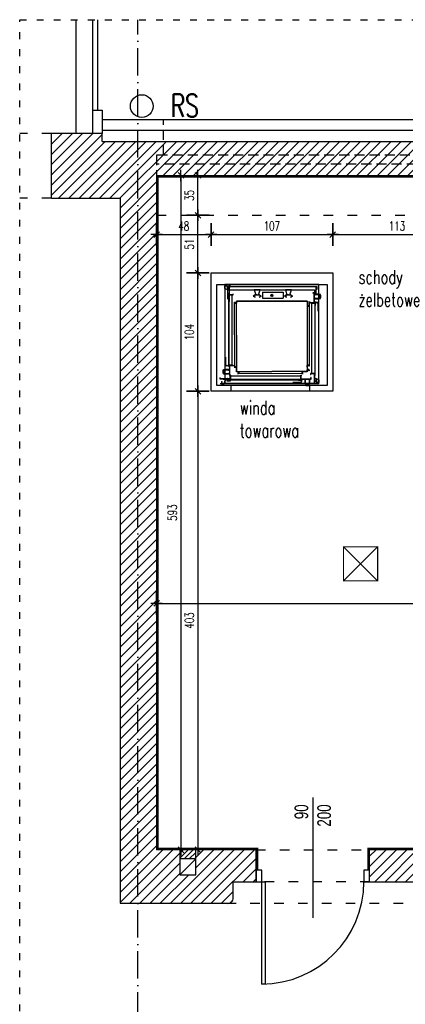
# Model space of a CAD drawing. Header units: millimetres. Extents: x 167273 to 188273, y -125105 to -88145.
# Tile 45 of 210: x 174586 to 174926, y -122517 to -121651. Entities that reach past the tile are written whole.
import ezdxf

# ---------------------------------------------------------------- set-up
doc = ezdxf.new("R2010")
doc.units = ezdxf.units.MM
doc.header["$PDMODE"] = 35
doc.header["$PDSIZE"] = 5
for name, pattern in [('ACAD_ISO03W100', [30, 12, -18]), ('ACAD_ISO10W100', [18, 12, -3, 0, -3]), ('HIDDEN', [9.525, 6.35, -3.175])]:
    doc.linetypes.add(name, pattern=pattern)
for name, color, linetype in [('!listwy', 30, 'HIDDEN'), ('a-op_drzwi', 40, 'Continuous'), ('a-op_text', 9, 'Continuous'), ('a-osie', 1, 'ACAD_ISO10W100'), ('a-poziomy', 9, 'Continuous'), ('a-wymiary', 9, 'Continuous'), ('b-drzwi', 6, 'Continuous'), ('b-izolacja', 8, 'BATTING'), ('b-okna', 6, 'Continuous'), ('b-przerywana1', 9, 'ACAD_ISO03W100'), ('b-widokowa', 7, 'Continuous'), ('b-ściany', 2, 'Continuous'), ('c-wyposażenie', 5, 'Continuous'), ('h-hatch', 8, 'Continuous')]:
    doc.layers.add(name, color=color, linetype=linetype)
doc.layers.add('El-koryta_puszki', color=10, linetype='Continuous', lineweight=35)
doc.styles.add('PPAB_100', font='romans.shx', dxfattribs={"width": 0.7, "height": 12})
doc.styles.add('PPAB_50', font='romans.shx', dxfattribs={"width": 0.7, "height": 8})
doc.linetypes.add('BATTING', pattern='A,0.0001,-0.1,[134,ltypeshp.shx,S=0.1,R=0,X=-0.1,Y=0],-0.2,[134,ltypeshp.shx,S=0.1,R=180,X=0.1,Y=0],-0.1', length=0.4001)
doc.dimstyles.new('newPPAB_50', dxfattribs={"dimscale": 0, "dimtxt": 8, "dimasz": 1, "dimexe": 10, "dimexo": 10, "dimgap": 3.5, "dimtad": 1, "dimdec": 0, "dimzin": 0, "dimdsep": 46, "dimtxsty": 'PPAB_50', "dimblk": 'tick_50', "dimcen": 0.09, "dimdle": 5, "dimse1": 1, "dimse2": 1, "dimclrd": 9, "dimclre": 9, "dimclrt": 161, "dimadec": 0, "dimazin": 0, "dimtfac": 1, "dimtdec": 0, "dimtix": 1, "dimtofl": 0, "dimtmove": 2, "dimatfit": 3, "dimldrblk": 'tick_50', "dimfxl": 0, "dimtolj": 1, "dimtzin": 0, "dimarcsym": 0})

# ---------------------------------------------------------------- blocks, each defined once
blk = doc.blocks.new('kaseta1')
for p, q in [((-15, 15), (15, -15)), ((15, 15), (-15, -15))]:
    blk.add_line(p, q)
at = {"const_width": 1}
blk.add_lwpolyline([(-15, -15), (15, -15), (15, 15), (-15, 15)], close=True, dxfattribs=at)
blk = doc.blocks.new('tick_50')
at = {"color": 9, "ltscale": 20}
for p, q in [((0, 10), (0, -10)), ((-5, 0), (5, 0))]:
    blk.add_line(p, q, dxfattribs=at)
at = {"color": 0}
blk.add_line((2.5, 2.5), (-2.5, -2.5), dxfattribs=at)
blk = doc.blocks.new('*D1429')
at = {"layer": 'a-wymiary', "color": 9, "lineweight": -2}
blk.add_line((174728.26, -121788.89), (174728.26, -122379.89), dxfattribs=at)
at = {"layer": 'Defpoints', "color": 0}
for p in [(174706.81, -121787.89), (174725.56, -122380.89), (174728.26, -122380.89)]:
    blk.add_point(p, dxfattribs=at)
at = {"layer": 'a-wymiary', "color": 9, "lineweight": -2}
for p, rotation in [((174728.26, -121787.89), 90), ((174728.26, -122380.89), 270)]:
    blk.add_blockref('tick_50', p, dxfattribs=dict(at, rotation=rotation))
at = {"layer": 'a-wymiary', "color": 161, "insert": (174720.76, -122084.39), "char_height": 8, "attachment_point": 5, "rotation": 90, "style": 'PPAB_50'}
blk.add_mtext('\\A1;593', dxfattribs=at)
blk = doc.blocks.new('*D1430')
at = {"layer": 'a-wymiary', "color": 9, "lineweight": -2}
blk.add_line((174743.19, -121978.64), (174743.19, -122379.89), dxfattribs=at)
at = {"layer": 'Defpoints', "color": 0}
for p in [(174754.8, -121977.64), (174743.19, -122380.89), (174772.81, -122380.89)]:
    blk.add_point(p, dxfattribs=at)
at = {"layer": 'a-wymiary', "color": 9, "lineweight": -2}
for p, rotation in [((174743.19, -121977.64), 90), ((174743.19, -122380.89), 270)]:
    blk.add_blockref('tick_50', p, dxfattribs=dict(at, rotation=rotation))
at = {"layer": 'a-wymiary', "color": 161, "insert": (174735.69, -122179.27), "char_height": 8, "attachment_point": 5, "rotation": 90, "style": 'PPAB_50'}
blk.add_mtext('\\A1;403', dxfattribs=at)
blk = doc.blocks.new('*D1674')
at = {"layer": 'a-wymiary', "color": 9, "lineweight": -2}
blk.add_line((174947.86, -121978.64), (174947.86, -122379.89), dxfattribs=at)
at = {"layer": 'Defpoints', "color": 0}
for p in [(174974.81, -121977.64), (174894.31, -122380.89), (174947.86, -122380.89)]:
    blk.add_point(p, dxfattribs=at)
at = {"layer": 'a-wymiary', "color": 9, "lineweight": -2}
for p, rotation in [((174947.86, -121977.64), 90), ((174947.86, -122380.89), 270)]:
    blk.add_blockref('tick_50', p, dxfattribs=dict(at, rotation=rotation))
at = {"layer": 'a-wymiary', "color": 161, "insert": (174940.36, -122179.27), "char_height": 8, "attachment_point": 5, "rotation": 90, "style": 'PPAB_50'}
blk.add_mtext('\\A1;403', dxfattribs=at)

msp = doc.modelspace()

# ---------------------------------------------------------------- hatches: boundary and pattern name
at = {"layer": 'h-hatch'}
h = msp.add_hatch(dxfattribs=at)
h.set_pattern_fill('ANSI31', color=256, scale=2, style=0)
h.set_pattern_definition([(45, (-27340.6366, 31489.7547), (-4.49012806, 4.49012806), [])])
h.paths.add_polyline_path([(174774.31, -122408.89), (174794.31, -122408.89), (174794.31, -122380.89), (174741.31, -122380.89), (174741.31, -122388.89), (174741.31, -122402.89), (174727.31, -122402.89), (174727.31, -122388.89), (174727.31, -122380.89), (174706.81, -122380.89), (174706.81, -121787.89), (175055.81, -121787.89), (175055.81, -121819.89), (175088.81, -121819.89), (175088.81, -121787.89), (175437.81, -121787.89), (175437.81, -121819.89), (175437.81, -121970.89), (175460.81, -121970.89), (175460.81, -121819.89), (175467.81, -121819.89), (175467.81, -121787.89), (175815.81, -121786.89), (175815.81, -121819.89), (175848.81, -121819.89), (175848.81, -121786.89), (176200.81, -121786.89), (176200.81, -122180.89), (176230.81, -122180.89), (176230.81, -121786.89), (176286.37, -121786.89), (176286.37, -121757.89), (174658.81, -121757.89), (174658.81, -121750.89), (174614.31, -121750.89), (174614.31, -121807.89), (174674.81, -121807.89), (174674.81, -122427.89), (174768.31, -122427.89, 0.450014), (174774.31, -122422.89)])
h = msp.add_hatch(dxfattribs=at)
h.set_pattern_fill('ANSI31', color=256, scale=2, style=0)
h.set_pattern_definition([(45, (-26550.2005, 31481.7547), (-4.49012806, 4.49012806), [])])
h.paths.add_polyline_path([(175485.81, -122388.89), (175485.81, -122380.89), (175460.81, -122380.89), (175460.81, -122130.89), (175437.81, -122130.89), (175437.81, -122380.89), (174894.31, -122380.89), (174894.31, -122408.89), (174999.31, -122408.89), (174999.31, -122422.89, 0.450014), (175005.31, -122427.89), (175867.31, -122427.89, 0.450014), (175873.31, -122422.89), (175873.31, -122409.89), (175978.31, -122409.89), (175978.31, -122380.89), (175790.81, -122380.89), (175790.81, -122388.89), (175790.81, -122402.89), (175776.81, -122402.89), (175776.81, -122388.89), (175776.81, -122380.89), (175499.81, -122380.89), (175499.81, -122388.89), (175499.81, -122402.89), (175485.81, -122402.89)])
h = msp.add_hatch(dxfattribs=at)
h.set_pattern_fill('ANSI31', color=256, style=0)
h.set_pattern_definition([(45, (-27340.6366, 31489.7547), (-2.24506403, 2.24506403), [])])
h.paths.add_polyline_path([(174741.31, -122380.89), (174727.31, -122380.89), (174727.31, -122388.89), (174741.31, -122388.89)])

# ---------------------------------------------------------------- linework, layer by layer
at = {"layer": '!listwy', "ltscale": 2, "const_width": 2}
for points in [[(176211.31, -122181.89), (176199.81, -122181.89), (176199.81, -121787.89), (175849.81, -121787.89), (175849.81, -121820.89), (175814.81, -121820.89), (175814.81, -121787.9), (175468.81, -121788.89), (175468.81, -121820.89), (175461.81, -121820.89), (175461.81, -121971.89), (175436.81, -121971.89), (175436.81, -121822.89), (175436.81, -121788.89), (175089.81, -121788.89), (175089.81, -121820.89), (175054.81, -121820.89), (175054.81, -121788.89), (174707.81, -121788.89), (174707.81, -122379.89), (174795.31, -122379.89), (174795.31, -122398.89)], [(175979.31, -122399.89), (175979.31, -122379.89), (175461.81, -122379.89), (175461.81, -122129.89), (175436.81, -122129.89), (175436.81, -122379.89), (174893.31, -122379.89), (174893.31, -122398.89)]]:
    msp.add_lwpolyline(points, dxfattribs=at)
at = {"layer": 'a-op_drzwi'}
msp.add_line((174844.31, -122334.9), (174844.31, -122440.62), dxfattribs=at)
at = {"layer": 'a-osie', "ltscale": 2}
msp.add_line((174690.31, -122782.89), (174690.31, -121650.89), dxfattribs=at)
at = {"layer": 'b-drzwi'}
for points in [[(174794.31, -122408.89), (174799.31, -122408.89), (174799.31, -122398.89), (174794.31, -122398.89)], [(174889.31, -122408.89), (174894.31, -122408.89), (174894.31, -122398.89), (174889.31, -122398.89)], [(174799.31, -122408.89), (174802.31, -122408.89), (174802.31, -122498.89), (174799.31, -122498.89)]]:
    msp.add_lwpolyline(points, close=True, dxfattribs=at)
msp.add_arc((174799.15, -122408.73), 90.16, 270.10293, 359.89707, dxfattribs=at)
at = {"layer": 'b-izolacja', "ltscale": 22}
msp.add_line((176286.37, -121748.39), (174658.81, -121748.39), dxfattribs=at)
at = {"layer": 'b-okna'}
msp.add_line((174654.81, -121650.89), (174654.81, -121730.39), dxfattribs=at)
msp.add_lwpolyline([(174658.81, -121730.39), (174658.81, -121750.89), (174650.81, -121750.89), (174650.81, -121730.39)], close=True, dxfattribs=at)
at = {"layer": 'b-przerywana1', "ltscale": 0.5}
for p, q in [((174586.37, -122762.89), (174586.37, -121650.89)), ((174586.37, -121650.89), (176286.37, -121650.89))]:
    msp.add_line(p, q, dxfattribs=at)
at = {"layer": 'b-przerywana1', "linetype": 'HIDDEN', "ltscale": 1.4}
for p, q in [((174712.81, -121769.89), (174712.81, -121738.89)), ((174706.81, -121769.89), (174706.81, -121787.89)), ((174712.81, -121769.89), (174706.81, -121769.89)), ((175049.81, -121769.89), (174712.81, -121769.89)), ((175055.81, -121777.89), (174706.81, -121777.89))]:
    msp.add_line(p, q, dxfattribs=at)
at = {"layer": 'b-przerywana1', "ltscale": 0.7}
for p, q in [((174614.31, -121750.89), (174586.37, -121750.89)), ((174614.31, -121807.89), (174586.37, -121807.89)), ((174706.81, -121822.89), (175437.81, -121822.89)), ((174794.31, -122380.89), (174894.31, -122380.89)), ((174894.31, -122408.89), (174794.31, -122408.89)), ((174768.31, -122427.89), (175005.31, -122427.89))]:
    msp.add_line(p, q, dxfattribs=at)
at = {"layer": 'b-widokowa'}
for p, q in [((174658.81, -121757.89), (174658.81, -121750.89)), ((174658.81, -121757.89), (176286.37, -121757.89)), ((174727.31, -122402.89), (174741.31, -122388.89))]:
    msp.add_line(p, q, dxfattribs=at)
at = {"layer": 'b-widokowa', "ltscale": 0.5}
for p, q in [((174772.54, -121977.64), (174772.54, -121972.64)), ((174841.44, -121972.64), (174841.44, -121977.64)), ((174741.31, -122380.89), (174727.31, -122380.89)), ((174741.31, -122388.89), (174727.31, -122388.89))]:
    msp.add_line(p, q, dxfattribs=at)
for points in [[(174754.8, -121873.64), (174861.8, -121873.64), (174861.8, -121977.64), (174754.8, -121977.64)], [(174759.8, -121883.64), (174856.8, -121883.64), (174856.8, -121972.64), (174759.8, -121972.64)]]:
    msp.add_lwpolyline(points, close=True, dxfattribs=at)
msp.add_circle((174693.81, -121726.89), 10, dxfattribs=at)
at = {"layer": 'b-ściany'}
for p, q in [((174635.81, -121650.89), (174635.81, -121750.89)), ((174650.81, -121750.89), (174650.81, -121650.89)), ((174658.81, -121738.89), (174658.81, -121750.89)), ((176286.37, -121738.89), (174658.81, -121738.89)), ((174658.81, -121750.89), (174614.31, -121750.89)), ((174614.31, -121807.89), (174614.31, -121750.89)), ((174706.81, -121787.89), (175055.81, -121787.89)), ((174706.81, -121787.89), (174706.81, -122380.89)), ((174614.31, -121807.89), (174674.81, -121807.89)), ((174674.81, -121807.89), (174674.81, -122427.89)), ((174727.31, -122380.89), (174706.81, -122380.89)), ((174727.31, -122380.89), (174727.31, -122388.89)), ((174794.31, -122380.89), (174741.31, -122380.89)), ((174741.31, -122388.89), (174741.31, -122380.89)), ((174794.31, -122408.89), (174794.31, -122380.89)), ((175437.81, -122380.89), (174894.31, -122380.89)), ((174894.31, -122408.89), (174894.31, -122380.89)), ((174774.31, -122422.89), (174774.31, -122408.89)), ((174774.31, -122408.89), (174794.31, -122408.89)), ((174894.31, -122408.89), (174999.31, -122408.89)), ((174674.81, -122427.89), (174768.31, -122427.89))]:
    msp.add_line(p, q, dxfattribs=at)
msp.add_lwpolyline([(174727.31, -122388.89), (174727.31, -122402.89), (174741.31, -122402.89), (174741.31, -122388.89)], dxfattribs=at)
msp.add_arc((174769.1, -122422.74), 5.22, 261.34878, 358.26236, dxfattribs=at)
at = {"layer": 'c-wyposażenie'}
for p, q in [((174768.85, -121885.04), (174766.59, -121885.04)), ((174766.59, -121885.04), (174766.59, -121887.35)), ((174766.59, -121887.35), (174770.82, -121888.63)), ((174768.85, -121885.12), (174766.67, -121885.12)), ((174766.67, -121885.12), (174766.67, -121887.28)), ((174766.67, -121887.28), (174770.74, -121888.51)), ((174849.64, -121883.64), (174766.96, -121883.64)), ((174766.96, -121883.64), (174766.96, -121893.48)), ((174768.85, -121885.04), (174768.85, -121885.12)), ((174768.9, -121885.5), (174768.9, -121888.06)), ((174771.51, -121885.5), (174768.9, -121885.5)), ((174768.9, -121888.06), (174769.15, -121888.06)), ((174769.15, -121888.06), (174769.15, -121885.75)), ((174769.15, -121885.75), (174771.51, -121885.75)), ((174847.39, -121885.8), (174769.2, -121885.8)), ((174769.2, -121885.8), (174769.2, -121896.66)), ((174770.65, -121891.19), (174770.31, -121891.19)), ((174770.31, -121891.19), (174770.31, -121951.55)), ((174770.48, -121954.78), (174770.48, -121891.37)), ((174770.65, -121892.86), (174770.65, -121891.19)), ((174770.82, -121886.49), (174770.74, -121886.49)), ((174770.74, -121886.49), (174770.74, -121888.51)), ((174770.82, -121888.63), (174770.82, -121886.49)), ((174770.91, -121892.73), (174770.91, -121883.75)), ((174770.91, -121883.75), (174772.19, -121883.75)), ((174770.91, -121898.71), (174770.91, -121888.36)), ((174770.91, -121888.36), (174845.68, -121888.36)), ((174771.08, -121883.92), (174772.19, -121883.92)), ((174771.08, -121892.56), (174771.08, -121883.92)), ((174771.51, -121885.75), (174771.51, -121885.5)), ((174772.19, -121883.75), (174772.19, -121883.92)), ((174774.33, -121891.88), (174774.16, -121891.88)), ((174774.16, -121892.56), (174774.16, -121891.88)), ((174774.33, -121892.73), (174774.33, -121891.88)), ((174792.78, -121888.32), (174794.06, -121892.75)), ((174797.91, -121888.32), (174792.78, -121888.32)), ((174796.63, -121892.75), (174797.91, -121888.32)), ((174800.05, -121890.53), (174818.16, -121890.53)), ((174800.05, -121890.53), (174800.05, -121895.68)), ((174818.16, -121890.53), (174818.16, -121895.68)), ((174825.43, -121888.32), (174820.3, -121888.32)), ((174820.3, -121888.32), (174821.58, -121892.75)), ((174824.15, -121892.75), (174825.43, -121888.32)), ((174844.37, -121891.12), (174844.37, -121891.29)), ((174845.66, -121891.12), (174844.37, -121891.12)), ((174845.49, -121891.29), (174844.37, -121891.29)), ((174845.12, -121885.5), (174847.69, -121885.5)), ((174845.12, -121885.75), (174845.12, -121885.5)), ((174847.43, -121885.75), (174845.12, -121885.75)), ((174845.49, -121899.93), (174845.49, -121891.29)), ((174845.66, -121900.1), (174845.66, -121891.12)), ((174845.68, -121888.36), (174845.68, -121892.82)), ((174847.39, -121891.96), (174847.39, -121885.8)), ((174847.43, -121888.06), (174847.43, -121885.75)), ((174847.69, -121888.06), (174847.43, -121888.06)), ((174847.69, -121885.5), (174847.69, -121888.06)), ((174849.6, -121892.4), (174849.6, -121884.21)), ((174849.64, -121970.62), (174849.64, -121883.64)), ((174766.96, -121893.48), (174766.96, -121962.44)), ((174773.39, -121892.86), (174770.65, -121892.86)), ((174770.91, -121892.73), (174774.33, -121892.73)), ((174771.08, -121892.56), (174774.16, -121892.56)), ((174773.39, -121954.61), (174773.39, -121892.86)), ((174775.53, -121899.25), (174775.65, -121899.25)), ((174775.53, -121900.11), (174775.53, -121899.25)), ((174777.25, -121900.11), (174775.53, -121900.11)), ((174775.53, -121900.19), (174777.24, -121900.19)), ((174775.58, -121956.03), (174775.53, -121900.19)), ((174775.65, -121899.25), (174775.65, -121899.98)), ((174775.65, -121899.98), (174777.12, -121899.98)), ((174777.12, -121898.27), (174839.48, -121898.27)), ((174777.12, -121899.98), (174777.12, -121898.27)), ((174777.3, -121956.03), (174777.24, -121900.19)), ((174777.25, -121898.4), (174777.25, -121900.11)), ((174839.35, -121898.4), (174777.25, -121898.4)), ((174793.55, -121892.79), (174791.92, -121893.91)), ((174791.92, -121893.91), (174793.55, -121895.02)), ((174792.18, -121893.91), (174793.55, -121892.96)), ((174793.64, -121894.89), (174792.18, -121893.91)), ((174795.35, -121892.79), (174793.55, -121892.79)), ((174793.55, -121892.96), (174797.14, -121892.96)), ((174793.55, -121895.02), (174793.64, -121894.89)), ((174794.06, -121892.75), (174796.63, -121892.75)), ((174794.06, -121892.75), (174796.63, -121892.75)), ((174795.22, -121892.96), (174795.22, -121892.41)), ((174795.35, -121892.79), (174797.14, -121892.79)), ((174795.39, -121892.41), (174795.39, -121892.92)), ((174795.39, -121892.96), (174795.39, -121892.84)), ((174797.06, -121894.89), (174798.51, -121893.91)), ((174797.14, -121895.02), (174797.06, -121894.89)), ((174797.14, -121892.79), (174798.77, -121893.91)), ((174798.51, -121893.91), (174797.14, -121892.96)), ((174798.77, -121893.91), (174797.14, -121895.02)), ((174800.05, -121895.68), (174818.16, -121895.68)), ((174807.35, -121892.36), (174809.24, -121894.25)), ((174807.35, -121894.25), (174809.24, -121892.36)), ((174821.07, -121892.79), (174819.44, -121893.91)), ((174819.44, -121893.91), (174821.07, -121895.02)), ((174819.7, -121893.91), (174821.07, -121892.96)), ((174821.15, -121894.89), (174819.7, -121893.91)), ((174822.86, -121892.79), (174821.07, -121892.79)), ((174821.07, -121892.96), (174824.66, -121892.96)), ((174821.07, -121895.02), (174821.15, -121894.89)), ((174821.58, -121892.75), (174824.15, -121892.75)), ((174822.73, -121892.96), (174822.73, -121892.41)), ((174822.86, -121892.79), (174824.66, -121892.79)), ((174822.99, -121892.41), (174822.99, -121892.92)), ((174822.99, -121892.96), (174822.99, -121892.84)), ((174824.57, -121894.89), (174826.03, -121893.91)), ((174824.66, -121895.02), (174824.57, -121894.89)), ((174824.66, -121892.79), (174826.28, -121893.91)), ((174826.03, -121893.91), (174824.66, -121892.96)), ((174826.28, -121893.91), (174824.66, -121895.02)), ((174839.35, -121898.4), (174839.35, -121902.67)), ((174839.48, -121898.27), (174839.48, -121902.54)), ((174840.99, -121898.8), (174841.04, -121954.65)), ((174842.24, -121899.24), (174842.41, -121899.24)), ((174842.24, -121900.1), (174842.24, -121899.24)), ((174845.66, -121900.1), (174842.24, -121900.1)), ((174842.41, -121899.93), (174842.41, -121899.24)), ((174845.49, -121899.93), (174842.41, -121899.93)), ((174843.18, -121900.22), (174843.18, -121961.98)), ((174843.18, -121900.22), (174845.91, -121900.22)), ((174845.74, -121892.4), (174845.74, -121893.43)), ((174850.02, -121892.4), (174845.74, -121892.4)), ((174845.74, -121893.43), (174845.83, -121893.43)), ((174845.83, -121895.22), (174845.74, -121895.22)), ((174845.74, -121895.22), (174845.74, -121896.25)), ((174845.74, -121896.25), (174850.02, -121896.25)), ((174845.83, -121892.48), (174849.93, -121892.48)), ((174845.83, -121893.43), (174845.83, -121892.48)), ((174845.83, -121896.16), (174845.83, -121895.22)), ((174849.93, -121896.16), (174845.83, -121896.16)), ((174845.91, -121898.56), (174846.26, -121898.56)), ((174845.91, -121900.22), (174845.91, -121898.56)), ((174846.08, -121900.22), (174846.08, -121898.73)), ((174846.08, -121900.06), (174846.08, -121963.47)), ((174846.26, -121903.37), (174846.26, -121898.56)), ((174846.42, -121902.21), (174846.42, -121900.5)), ((174846.59, -121902.21), (174846.59, -121900.5)), ((174847.49, -121899.43), (174847.91, -121899.43)), ((174847.49, -121899.61), (174847.91, -121899.61)), ((174848.81, -121900.5), (174848.81, -121907.13)), ((174848.98, -121900.5), (174848.98, -121907.13)), ((174849.6, -121961.35), (174849.6, -121892.4)), ((174849.93, -121892.48), (174849.93, -121896.16)), ((174850.02, -121896.25), (174850.02, -121892.4)), ((174850.96, -121892.66), (174850.02, -121892.66)), ((174850.02, -121895.99), (174850.96, -121895.99)), ((174850.96, -121895.99), (174850.96, -121892.66)), ((174851.3, -121893.04), (174850.96, -121893.04)), ((174850.96, -121895.61), (174851.3, -121895.61)), ((174851.3, -121895.61), (174851.3, -121893.04)), ((174851.43, -121893.51), (174851.3, -121893.51)), ((174851.3, -121895.14), (174851.43, -121895.14)), ((174851.43, -121895.14), (174851.43, -121893.51)), ((174839.35, -121902.76), (174839.3, -121958.6)), ((174839.35, -121902.67), (174841.06, -121902.67)), ((174839.43, -121902.76), (174839.35, -121902.76)), ((174841.06, -121902.76), (174839.39, -121902.76)), ((174840.93, -121902.54), (174839.48, -121902.54)), ((174840.93, -121901.82), (174840.93, -121902.54)), ((174841.06, -121901.82), (174840.93, -121901.82)), ((174841.06, -121902.67), (174841.06, -121901.82)), ((174841.06, -121902.54), (174841.06, -121901.82)), ((174846.26, -121963.64), (174846.26, -121903.29)), ((174767.58, -121954.34), (174767.58, -121947.71)), ((174767.75, -121954.34), (174767.75, -121947.71)), ((174769.97, -121952.62), (174769.97, -121954.34)), ((174770.15, -121952.62), (174770.15, -121954.34)), ((174770.31, -121951.47), (174770.31, -121956.28)), ((174765.13, -121959.7), (174765.13, -121961.33)), ((174765.26, -121959.7), (174765.13, -121959.7)), ((174765.26, -121959.23), (174765.26, -121961.8)), ((174765.6, -121959.23), (174765.26, -121959.23)), ((174765.6, -121958.85), (174765.6, -121962.18)), ((174766.55, -121958.85), (174765.6, -121958.85)), ((174766.55, -121958.59), (174766.55, -121962.44)), ((174770.82, -121958.59), (174766.55, -121958.59)), ((174766.63, -121958.68), (174770.74, -121958.68)), ((174766.63, -121962.35), (174766.63, -121958.68)), ((174769.08, -121955.23), (174768.65, -121955.23)), ((174769.08, -121955.4), (174768.65, -121955.4)), ((174770.65, -121956.28), (174770.31, -121956.28)), ((174770.48, -121954.61), (174770.48, -121956.11)), ((174770.65, -121954.61), (174770.65, -121956.28)), ((174773.39, -121954.61), (174770.65, -121954.61)), ((174770.74, -121958.68), (174770.74, -121959.62)), ((174770.74, -121959.62), (174770.82, -121959.62)), ((174770.82, -121959.62), (174770.82, -121958.59)), ((174770.91, -121954.74), (174770.91, -121963.72)), ((174770.91, -121954.74), (174774.33, -121954.74)), ((174771.08, -121954.91), (174774.16, -121954.91)), ((174771.08, -121954.91), (174771.08, -121963.55)), ((174774.16, -121954.91), (174774.16, -121955.6)), ((174774.33, -121955.6), (174774.16, -121955.6)), ((174774.33, -121954.74), (174774.33, -121955.6)), ((174775.58, -121956.03), (174777.3, -121956.03)), ((174777.3, -121956.12), (174775.58, -121956.12)), ((174775.58, -121956.12), (174775.58, -121956.97)), ((174775.58, -121956.25), (174775.58, -121956.97)), ((174775.58, -121956.97), (174775.71, -121956.97)), ((174775.71, -121956.97), (174775.71, -121956.25)), ((174775.71, -121956.25), (174777.17, -121956.25)), ((174777.17, -121960.52), (174777.17, -121956.25)), ((174778.87, -121960.52), (174777.17, -121960.52)), ((174777.3, -121960.4), (174777.3, -121956.12)), ((174777.3, -121960.4), (174779, -121960.4)), ((174778.87, -121961.98), (174778.87, -121960.52)), ((174779, -121960.4), (174779, -121962.11)), ((174779.08, -121960.4), (174779.08, -121962.11)), ((174779.08, -121960.4), (174808.29, -121960.4)), ((174834.93, -121960.4), (174808.29, -121960.4)), ((174834.93, -121962.06), (174834.93, -121960.4)), ((174839.3, -121960.4), (174835.02, -121960.4)), ((174835.02, -121960.4), (174835.02, -121962.11)), ((174839.42, -121960.52), (174835.15, -121960.52)), ((174835.15, -121961.98), (174835.15, -121960.52)), ((174841.01, -121958.6), (174839.3, -121958.6)), ((174839.3, -121960.4), (174839.3, -121958.68)), ((174839.3, -121958.68), (174841.01, -121958.68)), ((174841.04, -121954.65), (174839.32, -121954.65)), ((174839.32, -121956.44), (174839.32, -121954.73)), ((174839.32, -121954.73), (174841.04, -121954.73)), ((174840.88, -121958.81), (174839.42, -121958.81)), ((174839.42, -121958.81), (174839.42, -121960.52)), ((174840.91, -121954.86), (174839.44, -121954.86)), ((174839.44, -121954.86), (174839.44, -121956.57)), ((174840.88, -121959.54), (174840.88, -121958.81)), ((174841.01, -121959.54), (174840.88, -121959.54)), ((174840.91, -121955.59), (174840.91, -121954.86)), ((174841.04, -121955.59), (174840.91, -121955.59)), ((174841.01, -121958.68), (174841.01, -121959.54)), ((174841.04, -121954.73), (174841.04, -121955.59)), ((174762.75, -121966.88), (174762.75, -121965.59)), ((174762.75, -121965.59), (174762.92, -121965.59)), ((174771.73, -121966.88), (174762.75, -121966.88)), ((174762.92, -121966.71), (174762.92, -121965.59)), ((174771.56, -121966.71), (174762.92, -121966.71)), ((174764.04, -121968.93), (174764.04, -121971.2)), ((174764.04, -121968.93), (174764.12, -121968.93)), ((174764.12, -121968.93), (174764.12, -121971.11)), ((174765.13, -121961.33), (174765.26, -121961.33)), ((174765.26, -121961.8), (174765.6, -121961.8)), ((174767.63, -121966.96), (174765.49, -121966.96)), ((174765.49, -121966.96), (174765.49, -121967.05)), ((174765.49, -121967.05), (174767.51, -121967.05)), ((174765.6, -121962.18), (174766.55, -121962.18)), ((174766.28, -121971.11), (174767.51, -121967.05)), ((174766.34, -121971.2), (174767.63, -121966.96)), ((174766.55, -121962.44), (174770.82, -121962.44)), ((174770.74, -121962.35), (174766.63, -121962.35)), ((174766.96, -121962.44), (174766.96, -121970.62)), ((174768.9, -121966.2), (174769.15, -121966.2)), ((174768.9, -121968.87), (174768.9, -121966.2)), ((174771.51, -121968.87), (174768.9, -121968.87)), ((174769.15, -121966.2), (174769.15, -121968.51)), ((174769.15, -121968.51), (174771.51, -121968.51)), ((174771.86, -121967.13), (174770.19, -121967.13)), ((174770.19, -121967.13), (174770.19, -121967.48)), ((174770.19, -121967.48), (174830.55, -121967.48)), ((174833.78, -121967.31), (174770.36, -121967.31)), ((174770.74, -121961.41), (174770.74, -121962.35)), ((174770.82, -121961.41), (174770.74, -121961.41)), ((174770.82, -121962.44), (174770.82, -121961.41)), ((174771.73, -121963.46), (174770.88, -121963.46)), ((174770.88, -121963.46), (174770.88, -121963.63)), ((174771.56, -121963.63), (174770.88, -121963.63)), ((174770.91, -121963.72), (174772.19, -121963.72)), ((174771.08, -121963.55), (174772.19, -121963.55)), ((174771.51, -121968.51), (174771.51, -121968.87)), ((174771.56, -121966.71), (174771.56, -121963.63)), ((174771.73, -121966.88), (174771.73, -121963.46)), ((174771.86, -121964.4), (174771.86, -121967.13)), ((174833.61, -121964.4), (174771.86, -121964.4)), ((174772.19, -121963.72), (174772.19, -121963.55)), ((174778.14, -121962.11), (174778.14, -121961.98)), ((174778.14, -121961.98), (174778.87, -121961.98)), ((174779, -121962.11), (174778.14, -121962.11)), ((174835.03, -121962.21), (174779.08, -121962.11)), ((174830.46, -121967.48), (174835.28, -121967.48)), ((174831.62, -121967.64), (174833.33, -121967.64)), ((174831.62, -121967.81), (174833.33, -121967.81)), ((174833.61, -121964.4), (174833.61, -121967.13)), ((174833.61, -121967.13), (174835.28, -121967.13)), ((174833.61, -121967.31), (174835.11, -121967.31)), ((174833.74, -121963.46), (174834.6, -121963.46)), ((174833.74, -121966.88), (174833.74, -121963.46)), ((174833.74, -121966.88), (174842.72, -121966.88)), ((174833.91, -121963.63), (174834.6, -121963.63)), ((174833.91, -121966.71), (174833.91, -121963.63)), ((174833.91, -121966.71), (174842.55, -121966.71)), ((174834.23, -121968.71), (174834.23, -121969.14)), ((174834.4, -121968.71), (174834.4, -121969.14)), ((174834.6, -121963.46), (174834.6, -121963.63)), ((174834.93, -121962.11), (174834.93, -121962.06)), ((174835.02, -121962.11), (174835.87, -121962.11)), ((174835.87, -121961.98), (174835.15, -121961.98)), ((174835.15, -121962.11), (174835.87, -121962.11)), ((174835.28, -121967.13), (174835.28, -121967.48)), ((174835.87, -121962.11), (174835.87, -121961.98)), ((174837.59, -121966.96), (174837.59, -121971.24)), ((174838.61, -121966.96), (174837.59, -121966.96)), ((174837.67, -121967.05), (174838.61, -121967.05)), ((174837.67, -121971.15), (174837.67, -121967.05)), ((174838.61, -121967.05), (174838.61, -121966.96)), ((174840.41, -121966.96), (174840.41, -121967.05)), ((174841.44, -121966.96), (174840.41, -121966.96)), ((174840.41, -121967.05), (174841.35, -121967.05)), ((174841.35, -121967.05), (174841.35, -121971.15)), ((174841.44, -121971.24), (174841.44, -121966.96)), ((174845.66, -121962.1), (174842.24, -121962.1)), ((174842.24, -121962.1), (174842.24, -121962.96)), ((174842.24, -121962.96), (174842.41, -121962.96)), ((174845.49, -121962.27), (174842.41, -121962.27)), ((174842.41, -121962.27), (174842.41, -121962.96)), ((174842.55, -121966.71), (174842.55, -121965.59)), ((174842.72, -121965.59), (174842.55, -121965.59)), ((174842.72, -121966.88), (174842.72, -121965.59)), ((174843.18, -121961.98), (174845.91, -121961.98)), ((174845.2, -121968.89), (174845.2, -121968.63)), ((174845.2, -121968.63), (174847.51, -121968.63)), ((174847.87, -121968.89), (174845.2, -121968.89)), ((174845.49, -121962.27), (174845.49, -121970.91)), ((174845.66, -121962.1), (174845.66, -121971.08)), ((174845.74, -121966.21), (174845.74, -121968.35)), ((174849.98, -121967.49), (174845.74, -121966.21)), ((174845.74, -121968.35), (174845.83, -121968.35)), ((174845.83, -121968.35), (174845.83, -121966.32)), ((174849.89, -121967.56), (174845.83, -121966.32)), ((174845.91, -121961.98), (174845.91, -121963.64)), ((174845.91, -121963.64), (174846.26, -121963.64)), ((174847.67, -121966.78), (174847.41, -121966.78)), ((174847.41, -121966.78), (174847.41, -121969.08)), ((174847.67, -121969.34), (174847.67, -121966.78)), ((174847.71, -121969.8), (174847.71, -121969.72)), ((174847.71, -121969.72), (174849.89, -121969.72)), ((174847.71, -121969.8), (174849.98, -121969.8)), ((174849.6, -121971.2), (174849.6, -121961.35)), ((174849.89, -121969.72), (174849.89, -121967.56)), ((174849.98, -121969.8), (174849.98, -121967.49)), ((174762.64, -121970.82), (174772.48, -121970.82)), ((174764.04, -121971.2), (174766.34, -121971.2)), ((174764.12, -121971.11), (174766.28, -121971.11)), ((174766.96, -121970.62), (174849.64, -121970.62)), ((174772.48, -121970.82), (174841.44, -121970.82)), ((174833.33, -121970.03), (174826.71, -121970.03)), ((174833.33, -121970.2), (174826.71, -121970.2)), ((174837.59, -121971.24), (174841.44, -121971.24)), ((174841.35, -121971.15), (174837.67, -121971.15)), ((174837.85, -121971.24), (174837.85, -121972.18)), ((174837.85, -121972.18), (174841.18, -121972.18)), ((174838.23, -121972.18), (174838.23, -121972.52)), ((174838.23, -121972.52), (174840.8, -121972.52)), ((174838.7, -121972.52), (174838.7, -121972.65)), ((174838.7, -121972.65), (174840.33, -121972.65)), ((174840.33, -121972.65), (174840.33, -121972.52)), ((174840.8, -121972.52), (174840.8, -121972.18)), ((174841.18, -121972.18), (174841.18, -121971.24)), ((174841.44, -121970.82), (174849.62, -121970.82)), ((174844.37, -121971.08), (174844.37, -121970.91)), ((174845.49, -121970.91), (174844.37, -121970.91)), ((174845.66, -121971.08), (174844.37, -121971.08))]:
    msp.add_line(p, q, dxfattribs=at)
msp.add_circle((174808.29, -121893.31), 0.904, dxfattribs=at)
for centre, radius, start, end in [((174847.34, -121885.84), 0.0431, 0, 90), ((174847.49, -121900.5), 1.07, 90, 180), ((174847.49, -121900.5), 0.897, 90, 180), ((174847.91, -121900.5), 1.07, 0, 90), ((174847.91, -121900.5), 0.897, 0, 90), ((174768.65, -121954.34), 1.07, 180, 270), ((174768.65, -121954.34), 0.897, 180, 270), ((174769.08, -121954.34), 1.07, 270, 0), ((174769.08, -121954.34), 0.897, 270, 0), ((174833.33, -121968.71), 1.07, 0, 90), ((174833.33, -121968.71), 0.897, 0, 90), ((174833.33, -121969.14), 1.07, 270, 0), ((174833.33, -121969.14), 0.897, 270, 0)]:
    msp.add_arc(centre, radius, start, end, dxfattribs=at)

# ---------------------------------------------------------------- block references
at = {"layer": 'El-koryta_puszki'}
msp.add_blockref('kaseta1', (174886.31, -122129.39), dxfattribs=at)

# ---------------------------------------------------------------- texts
at = {"layer": 'a-op_drzwi', "insert": (174844.31, -122340.9), "char_height": 12, "width": 2937.189, "attachment_point": 6, "rotation": 90, "style": 'PPAB_100'}
msp.add_mtext('{\\fArial|b0|i0|c238|p34;90}\\P{\\fArial|b0|i0|c238|p34;200}', dxfattribs=at)
at = {"layer": 'a-op_text', "ltscale": 0.5, "insert": (174731.73, -121726.4), "char_height": 20, "width": 60, "attachment_point": 5, "style": 'PPAB_100'}
msp.add_mtext('RS', dxfattribs=at)
at = {"layer": 'a-poziomy', "ltscale": 0.5, "char_height": 12, "width": 65.6395, "attachment_point": 4, "style": 'PPAB_100'}
for s, insert in [('{\\Fromans.shx|c238;schody żelbetowe}', (174884.49, -121887.17)), ('{\\Fromans.shx|c238;winda towarowa}', (174780.03, -122002.16))]:
    msp.add_mtext(s, dxfattribs=dict(at, insert=insert))

# ---------------------------------------------------------------- dimensions: what is measured, and where the dimension line sits
at = {"layer": 'a-wymiary'}
for base, p1, p2, picture, middle in [((174728.26, -122380.89), (174706.81, -121787.89), (174725.56, -122380.89), '*D1429', (174720.76, -122084.39)), ((174743.19, -122380.89), (174754.8, -121977.64), (174772.81, -122380.89), '*D1430', (174735.69, -122179.27)), ((174947.86, -122380.89), (174974.81, -121977.64), (174894.31, -122380.89), '*D1674', (174940.36, -122179.27))]:
    dim = msp.add_linear_dim(base=base, p1=p1, p2=p2, angle=90, dimstyle='newPPAB_50', override={"dimscale": 1}, dxfattribs=at)
    dim.commit()
    dim.dimension.update_dxf_attribs({"geometry": picture, "text_midpoint": middle})
for base, p1, p2 in [((174743.19, -121787.89), (174706.81, -121822.89), (174706.81, -121787.89)), ((174743.19, -121822.89), (174754.8, -121873.64), (174706.81, -121822.89)), ((174743.19, -121873.64), (174754.8, -121977.64), (174754.8, -121873.64))]:
    msp.add_linear_dim(base=base, p1=p1, p2=p2, angle=90, dimstyle='newPPAB_50', override={"dimscale": 1}, dxfattribs=at).render()
for base, p1, p2 in [((174754.8, -121839.88), (174706.81, -121873.59), (174754.8, -121873.64)), ((174861.8, -121839.88), (174754.8, -121873.64), (174861.8, -121873.64)), ((174974.81, -121839.88), (174861.8, -121873.64), (174974.81, -121853.64)), ((175437.81, -122164.21), (174706.81, -122201.21), (175437.81, -122201.21))]:
    msp.add_linear_dim(base=base, p1=p1, p2=p2, dimstyle='newPPAB_50', override={"dimscale": 1}, dxfattribs=at).render()

doc.saveas('drawing.dxf')
